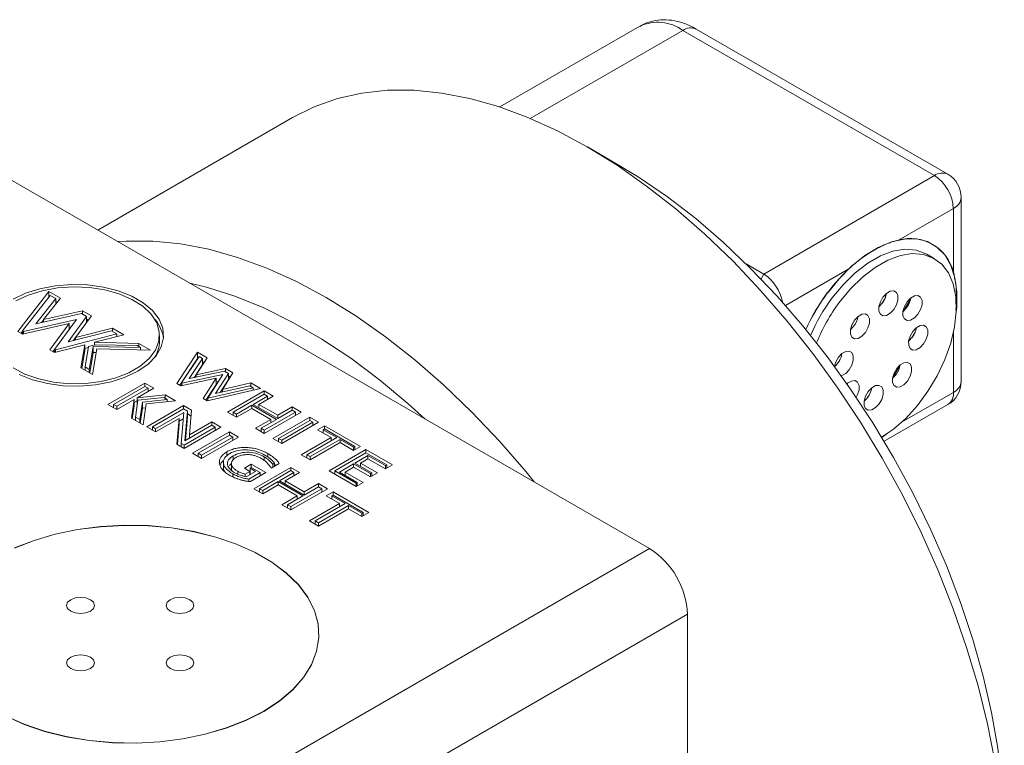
# Model space of a CAD drawing. Header units: inches. Extents: x 0.51 to 8.32, y 1.19 to 8.76.
# Tile 14 of 14: x 5.77 to 7.3, y 6.27 to 7.4. Entities that reach past the tile are written whole.
import ezdxf

# ---------------------------------------------------------------- set-up
doc = ezdxf.new("R2010")
doc.units = ezdxf.units.IN
doc.header["$MEASUREMENT"] = 0

msp = doc.modelspace()

# ---------------------------------------------------------------- linework, layer by layer
at = {"color": 7, "linetype": 'Continuous', "lineweight": 15}
for p, q in [((6.7321, 7.389), (6.5143, 7.2633)), ((7.1898, 7.1566), (6.7988, 7.3824)), ((7.2106, 7.1587), (6.8196, 7.3844)), ((6.192, 7.2468), (5.8895, 7.0721)), ((6.6975, 7.1741), (6.6504, 7.2014)), ((5.6874, 7.1888), (6.7472, 6.577)), ((6.9247, 7.0036), (7.1898, 7.1566)), ((7.2315, 6.8368), (7.2315, 7.1226)), ((7.2193, 7.1056), (7.1342, 7.0565)), ((7.2193, 7.0073), (7.2193, 7.1056)), ((7.1895, 7.0279), (7.1781, 7.0345)), ((6.8972, 7.0194), (6.9247, 7.0036)), ((5.765, 6.9145), (5.8135, 6.9767)), ((5.7725, 6.9153), (5.8155, 6.9704)), ((5.824, 6.9655), (5.7931, 6.9262)), ((5.8315, 6.9663), (5.8052, 6.9328)), ((5.8135, 6.9767), (5.8315, 6.9663)), ((5.8135, 6.9679), (5.8135, 6.9767)), ((5.8155, 6.9704), (5.824, 6.9655)), ((5.824, 6.9568), (5.824, 6.9655)), ((7.1087, 6.9582), (7.1134, 6.9664)), ((7.112, 6.9703), (7.1143, 6.9689)), ((7.112, 6.9703), (7.1143, 6.9689)), ((7.1425, 6.9468), (7.1526, 6.9644)), ((5.824, 6.9611), (5.8264, 6.9598)), ((5.8562, 6.9332), (5.7738, 6.9145)), ((5.7931, 6.9262), (5.8643, 6.9423)), ((5.8052, 6.9328), (5.8658, 6.9465)), ((5.8052, 6.9289), (5.8052, 6.9328)), ((5.8222, 6.8866), (5.8562, 6.9332)), ((5.8721, 6.9378), (5.8432, 6.8981)), ((5.8795, 6.9386), (5.855, 6.9051)), ((5.8643, 6.9423), (5.8721, 6.9378)), ((5.8658, 6.9465), (5.8795, 6.9386)), ((5.8658, 6.9414), (5.8658, 6.9465)), ((5.8721, 6.9285), (5.8721, 6.9378)), ((5.8721, 6.9333), (5.8746, 6.9319)), ((5.8447, 6.9267), (5.7723, 6.9103)), ((5.8052, 6.932), (5.8022, 6.9283)), ((5.8148, 6.8858), (5.8447, 6.9267)), ((5.8447, 6.9174), (5.8447, 6.9267)), ((5.8479, 6.9218), (5.8447, 6.9211)), ((5.855, 6.9051), (5.9122, 6.9197)), ((5.9122, 6.9197), (5.9301, 6.9094)), ((5.9122, 6.9146), (5.9122, 6.9197)), ((7.0613, 6.9243), (7.0661, 6.9325)), ((5.7723, 6.9103), (5.765, 6.9145)), ((5.7701, 6.9116), (5.7725, 6.9146)), ((5.7738, 6.9145), (5.7725, 6.9153)), ((5.7725, 6.9104), (5.7725, 6.9153)), ((5.7738, 6.9107), (5.7738, 6.9145)), ((5.9193, 6.9105), (5.8235, 6.8859)), ((5.8432, 6.8981), (5.9108, 6.9154)), ((5.855, 6.9049), (5.8517, 6.9003)), ((5.855, 6.9011), (5.855, 6.9051)), ((5.9301, 6.9094), (5.8844, 6.8976)), ((5.9108, 6.9154), (5.9193, 6.9105)), ((5.9193, 6.9066), (5.9193, 6.9105)), ((5.9854, 6.8989), (5.9854, 6.9084)), ((7.1548, 6.9047), (7.1599, 6.9135)), ((7.1583, 6.9108), (7.1586, 6.9107)), ((5.8693, 6.8937), (5.8221, 6.8815)), ((5.8631, 6.8579), (5.8693, 6.8937)), ((5.8693, 6.8842), (5.8693, 6.8937)), ((5.8749, 6.8895), (5.8693, 6.8881)), ((5.8696, 6.8593), (5.8751, 6.8912)), ((5.8751, 6.8912), (5.8857, 6.8939)), ((5.8824, 6.8913), (5.8762, 6.8555)), ((5.888, 6.8876), (5.8811, 6.8475)), ((5.9556, 6.8895), (5.8824, 6.8913)), ((5.8824, 6.8818), (5.8824, 6.8913)), ((5.8844, 6.8976), (5.9534, 6.8959)), ((5.8844, 6.8936), (5.8844, 6.8976)), ((5.8857, 6.8939), (5.9507, 6.8924)), ((5.9714, 6.8856), (5.888, 6.8876)), ((5.9507, 6.8924), (5.9556, 6.8895)), ((5.9534, 6.8959), (5.9714, 6.8856)), ((5.9534, 6.8908), (5.9534, 6.8959)), ((5.9556, 6.8859), (5.9556, 6.8895)), ((5.8221, 6.8815), (5.8148, 6.8858)), ((5.8197, 6.883), (5.8222, 6.8864)), ((5.8235, 6.8859), (5.8222, 6.8866)), ((5.8222, 6.8816), (5.8222, 6.8866)), ((5.8235, 6.8819), (5.8235, 6.8859)), ((5.8646, 6.857), (5.8693, 6.8842)), ((5.8824, 6.8818), (5.8769, 6.85)), ((5.887, 6.8817), (5.8824, 6.8818)), ((6.0123, 6.8336), (6.0446, 6.882)), ((6.0169, 6.8309), (6.0446, 6.8725)), ((6.0196, 6.8345), (6.047, 6.8755)), ((6.0524, 6.8724), (6.0317, 6.8411)), ((6.0597, 6.8733), (6.0424, 6.8472)), ((6.0446, 6.882), (6.0597, 6.8733)), ((6.0446, 6.8725), (6.0446, 6.882)), ((6.0446, 6.8725), (6.0448, 6.8723)), ((6.047, 6.8755), (6.0524, 6.8724)), ((6.0524, 6.8629), (6.0524, 6.8724)), ((7.0398, 6.8653), (7.0439, 6.8723)), ((5.8811, 6.8475), (5.8631, 6.8579)), ((5.8762, 6.8555), (5.8696, 6.8593)), ((5.8696, 6.8541), (5.8696, 6.8593)), ((6.0524, 6.8629), (6.039, 6.8426)), ((6.0424, 6.8472), (6.0879, 6.857)), ((6.0524, 6.868), (6.0551, 6.8664)), ((6.0879, 6.857), (6.0996, 6.8502)), ((6.0879, 6.8519), (6.0879, 6.857)), ((7.1249, 6.8419), (7.1356, 6.8604)), ((7.1348, 6.8609), (7.1356, 6.8604)), ((7.1348, 6.8609), (7.1356, 6.8604)), ((7.1356, 6.8604), (7.1367, 6.8624)), ((5.8762, 6.8504), (5.8762, 6.8555)), ((6.0732, 6.8417), (6.0184, 6.83)), ((6.0837, 6.8478), (6.02, 6.8342)), ((6.0317, 6.8411), (6.0863, 6.8528)), ((6.0424, 6.8434), (6.0424, 6.8472)), ((6.053, 6.8101), (6.0732, 6.8417)), ((6.0603, 6.811), (6.0837, 6.8478)), ((6.0924, 6.8493), (6.0725, 6.8179)), ((6.0732, 6.8322), (6.0732, 6.8417)), ((6.0996, 6.8502), (6.0831, 6.8242)), ((6.0863, 6.8528), (6.0924, 6.8493)), ((6.0924, 6.8398), (6.0924, 6.8493)), ((6.0924, 6.8449), (6.0952, 6.8432)), ((5.9051, 6.8011), (5.9624, 6.8342)), ((5.9139, 6.8011), (5.9624, 6.8291)), ((5.9675, 6.8262), (5.919, 6.7982)), ((5.9763, 6.8262), (5.9504, 6.8112)), ((5.9624, 6.8342), (5.9763, 6.8262)), ((5.9624, 6.8291), (5.9624, 6.8342)), ((5.9624, 6.8291), (5.9675, 6.8262)), ((5.9675, 6.821), (5.9675, 6.8262)), ((6.0184, 6.83), (6.0123, 6.8336)), ((6.02, 6.8342), (6.0196, 6.8345)), ((6.0196, 6.8303), (6.0196, 6.8345)), ((6.02, 6.8304), (6.02, 6.8342)), ((6.0575, 6.8075), (6.0732, 6.8322)), ((6.1421, 6.8257), (6.0592, 6.8065)), ((6.131, 6.827), (6.0607, 6.8108)), ((6.0725, 6.8179), (6.1256, 6.8301)), ((6.0767, 6.8368), (6.0732, 6.836)), ((6.0924, 6.8398), (6.0795, 6.8195)), ((6.0831, 6.8242), (6.1271, 6.8344)), ((6.1256, 6.8301), (6.131, 6.827)), ((6.1271, 6.8344), (6.1421, 6.8257)), ((6.1271, 6.8293), (6.1271, 6.8344)), ((6.131, 6.8231), (6.131, 6.827)), ((5.9504, 6.8112), (5.9944, 6.8157)), ((5.9504, 6.8016), (5.9504, 6.8112)), ((5.9519, 6.8077), (5.9922, 6.8119)), ((5.9675, 6.8217), (5.9681, 6.8214)), ((5.9922, 6.8119), (5.9975, 6.8088)), ((5.9944, 6.8157), (6.0104, 6.8065)), ((5.9944, 6.8106), (5.9944, 6.8157)), ((6.0607, 6.8108), (6.0603, 6.811)), ((6.0603, 6.8068), (6.0603, 6.811)), ((6.0607, 6.8069), (6.0607, 6.8108)), ((6.0831, 6.8204), (6.0831, 6.8242)), ((6.091, 6.789), (6.1483, 6.8221)), ((6.0999, 6.789), (6.1483, 6.817)), ((6.1534, 6.814), (6.131, 6.8011)), ((6.1623, 6.814), (6.1398, 6.8011)), ((6.1483, 6.8221), (6.1623, 6.814)), ((6.1483, 6.817), (6.1483, 6.8221)), ((6.1483, 6.817), (6.1534, 6.814)), ((6.1534, 6.8089), (6.1534, 6.814)), ((5.919, 6.7931), (5.9051, 6.8011)), ((5.9133, 6.7964), (5.9139, 6.7967)), ((5.9139, 6.796), (5.9139, 6.8011)), ((5.919, 6.7982), (5.9139, 6.8011)), ((5.9458, 6.8085), (5.919, 6.7931)), ((5.919, 6.7931), (5.919, 6.7982)), ((5.9418, 6.7799), (5.9458, 6.8085)), ((5.943, 6.7792), (5.9458, 6.799)), ((5.9458, 6.799), (5.9458, 6.8085)), ((5.9504, 6.8068), (5.9458, 6.8041)), ((5.9483, 6.7813), (5.9519, 6.8077)), ((5.9504, 6.8016), (5.9511, 6.8017)), ((5.9587, 6.8048), (5.9549, 6.7775)), ((5.9587, 6.7953), (5.9555, 6.772)), ((5.9975, 6.8088), (5.9587, 6.8048)), ((5.9587, 6.7953), (5.9587, 6.8048)), ((5.9637, 6.7958), (5.9587, 6.7953)), ((5.9645, 6.8017), (5.9601, 6.7694)), ((6.0104, 6.8065), (5.9645, 6.8017)), ((5.9655, 6.7662), (6.0228, 6.7993)), ((5.9975, 6.8051), (5.9975, 6.8088)), ((6.0228, 6.7993), (6.0353, 6.7921)), ((6.0228, 6.7942), (6.0228, 6.7993)), ((6.0592, 6.8065), (6.053, 6.8101)), ((6.129, 6.7999), (6.105, 6.7861)), ((6.1672, 6.7778), (6.129, 6.7999)), ((6.129, 6.7948), (6.129, 6.7999)), ((6.131, 6.8011), (6.1692, 6.779)), ((6.1398, 6.7967), (6.1392, 6.7963)), ((6.1398, 6.8011), (6.1692, 6.7841)), ((6.1398, 6.796), (6.1398, 6.8011)), ((6.1534, 6.8096), (6.154, 6.8093)), ((6.1692, 6.7841), (6.1917, 6.7971)), ((6.1917, 6.7971), (6.2056, 6.789)), ((6.1917, 6.792), (6.1917, 6.7971)), ((7.1118, 6.7437), (7.2106, 6.8007)), ((5.9601, 6.7694), (5.9418, 6.7799)), ((5.9549, 6.7775), (5.9483, 6.7813)), ((5.9483, 6.7762), (5.9483, 6.7813)), ((5.9743, 6.7662), (6.0228, 6.7942)), ((6.0232, 6.7886), (5.9794, 6.7633)), ((6.0189, 6.7405), (6.0232, 6.7886)), ((6.0228, 6.7942), (6.0289, 6.7907)), ((6.0289, 6.7907), (6.0248, 6.7444)), ((6.0289, 6.7811), (6.0257, 6.745)), ((6.0289, 6.7811), (6.0289, 6.7907)), ((6.0289, 6.7863), (6.0345, 6.783)), ((6.0353, 6.7921), (6.0319, 6.7536)), ((6.105, 6.781), (6.091, 6.789)), ((6.0993, 6.7842), (6.0999, 6.7846)), ((6.105, 6.7861), (6.0999, 6.789)), ((6.0999, 6.7839), (6.0999, 6.789)), ((6.129, 6.7948), (6.105, 6.781)), ((6.105, 6.781), (6.105, 6.7861)), ((6.1584, 6.7778), (6.129, 6.7948)), ((6.2056, 6.789), (6.1483, 6.7559)), ((6.1968, 6.789), (6.1483, 6.761)), ((6.1615, 6.7483), (6.2188, 6.7814)), ((6.1692, 6.779), (6.1917, 6.792)), ((6.1692, 6.779), (6.1692, 6.7841)), ((6.1917, 6.792), (6.1968, 6.789)), ((6.1968, 6.7839), (6.1968, 6.789)), ((6.1968, 6.7846), (6.1974, 6.7842)), ((6.2188, 6.7814), (6.2327, 6.7734)), ((6.2188, 6.7763), (6.2188, 6.7814)), ((5.9549, 6.7724), (5.9549, 6.7775)), ((5.9794, 6.7582), (5.9655, 6.7662)), ((5.9794, 6.7633), (5.9743, 6.7662)), ((5.9743, 6.7611), (5.9743, 6.7662)), ((6.0161, 6.7794), (5.9794, 6.7582)), ((6.0125, 6.7391), (6.0161, 6.7794)), ((6.0133, 6.7386), (6.0161, 6.7699)), ((6.0161, 6.7699), (6.0161, 6.7794)), ((6.0223, 6.7785), (6.0161, 6.775)), ((6.0809, 6.7658), (6.0236, 6.7327)), ((6.072, 6.7658), (6.0236, 6.7378)), ((6.0248, 6.7444), (6.0669, 6.7687)), ((6.0319, 6.7536), (6.0669, 6.7738)), ((6.0669, 6.7738), (6.0809, 6.7658)), ((6.0669, 6.7687), (6.0669, 6.7738)), ((6.0669, 6.7687), (6.072, 6.7658)), ((6.072, 6.7607), (6.072, 6.7658)), ((6.1344, 6.764), (6.1584, 6.7778)), ((6.1432, 6.764), (6.1672, 6.7778)), ((6.1584, 6.7727), (6.1584, 6.7778)), ((6.159, 6.7731), (6.1584, 6.7734)), ((6.1703, 6.7483), (6.2188, 6.7763)), ((6.2327, 6.7734), (6.1754, 6.7403)), ((6.2239, 6.7734), (6.1754, 6.7454)), ((6.2188, 6.7763), (6.2239, 6.7734)), ((6.2239, 6.7683), (6.2239, 6.7734)), ((6.2239, 6.7689), (6.2245, 6.7686)), ((6.2312, 6.7617), (6.242, 6.768)), ((6.242, 6.768), (6.2978, 6.7358)), ((6.242, 6.7629), (6.242, 6.768)), ((5.9737, 6.7615), (5.9743, 6.7618)), ((5.9794, 6.7582), (5.9794, 6.7633)), ((6.0319, 6.7485), (6.0319, 6.7536)), ((6.0367, 6.7251), (6.094, 6.7582)), ((6.0456, 6.7251), (6.094, 6.7531)), ((6.108, 6.7502), (6.0507, 6.7171)), ((6.0991, 6.7502), (6.0507, 6.7222)), ((6.072, 6.7614), (6.0726, 6.761)), ((6.094, 6.7582), (6.108, 6.7502)), ((6.094, 6.7531), (6.094, 6.7582)), ((6.094, 6.7531), (6.0991, 6.7502)), ((6.0991, 6.7451), (6.0991, 6.7502)), ((6.1483, 6.7559), (6.1344, 6.764)), ((6.1427, 6.7592), (6.1432, 6.7596)), ((6.1432, 6.7589), (6.1432, 6.764)), ((6.1483, 6.761), (6.1432, 6.764)), ((6.1483, 6.7559), (6.1483, 6.761)), ((6.2056, 6.7228), (6.2521, 6.7497)), ((6.2145, 6.7228), (6.2609, 6.7497)), ((6.2521, 6.7497), (6.2312, 6.7617)), ((6.2395, 6.757), (6.24, 6.7573)), ((6.24, 6.7617), (6.242, 6.7629)), ((6.2609, 6.7497), (6.24, 6.7617)), ((6.24, 6.7566), (6.24, 6.7617)), ((6.242, 6.7629), (6.289, 6.7358)), ((6.2521, 6.7446), (6.2521, 6.7497)), ((7.1165, 6.7558), (7.1082, 6.7497)), ((6.0236, 6.7327), (6.0125, 6.7391)), ((6.0236, 6.7378), (6.0189, 6.7405)), ((6.0189, 6.7354), (6.0189, 6.7405)), ((6.0236, 6.7327), (6.0236, 6.7378)), ((6.0991, 6.7457), (6.0997, 6.7454)), ((6.1754, 6.7403), (6.1615, 6.7483)), ((6.1698, 6.7436), (6.1703, 6.7439)), ((6.1754, 6.7454), (6.1703, 6.7483)), ((6.1703, 6.7432), (6.1703, 6.7483)), ((6.1754, 6.7403), (6.1754, 6.7454)), ((6.266, 6.7467), (6.2196, 6.7199)), ((6.266, 6.7416), (6.2196, 6.7148)), ((6.2527, 6.7449), (6.2521, 6.7452)), ((6.287, 6.7347), (6.266, 6.7467)), ((6.266, 6.7416), (6.266, 6.7467)), ((6.287, 6.7296), (6.266, 6.7416)), ((6.2978, 6.7358), (6.287, 6.7296)), ((6.289, 6.7358), (6.287, 6.7347)), ((6.287, 6.7296), (6.287, 6.7347)), ((6.289, 6.7307), (6.289, 6.7358)), ((6.0507, 6.7171), (6.0367, 6.7251)), ((6.045, 6.7204), (6.0456, 6.7207)), ((6.0507, 6.7222), (6.0456, 6.7251)), ((6.0456, 6.72), (6.0456, 6.7251)), ((6.0507, 6.7171), (6.0507, 6.7222)), ((6.0901, 6.721), (6.0901, 6.7273)), ((6.0998, 6.7144), (6.0998, 6.7211)), ((6.1478, 6.714), (6.1478, 6.7197)), ((6.2196, 6.7148), (6.2056, 6.7228)), ((6.2196, 6.7199), (6.2145, 6.7228)), ((6.2145, 6.7177), (6.2145, 6.7228)), ((6.2196, 6.7148), (6.2196, 6.7199)), ((6.249, 6.6978), (6.3063, 6.7309)), ((6.2578, 6.6978), (6.3063, 6.7258)), ((6.289, 6.7314), (6.2895, 6.731)), ((6.3094, 6.7217), (6.289, 6.7099)), ((6.3063, 6.7309), (6.3474, 6.7072)), ((6.3063, 6.7258), (6.3063, 6.7309)), ((6.3063, 6.7258), (6.3385, 6.7072)), ((6.3365, 6.706), (6.3094, 6.7217)), ((6.3094, 6.7166), (6.3094, 6.7217)), ((6.0847, 6.7127), (6.0847, 6.7008)), ((6.0972, 6.7091), (6.0941, 6.7061)), ((6.0972, 6.7103), (6.0972, 6.6984)), ((6.1173, 6.7019), (6.1281, 6.7081)), ((6.1281, 6.7081), (6.1506, 6.6952)), ((6.1281, 6.703), (6.1281, 6.7081)), ((6.1715, 6.7091), (6.1591, 6.7019)), ((6.1642, 6.7099), (6.1614, 6.7083)), ((6.1614, 6.7032), (6.1614, 6.7083)), ((6.1642, 6.7048), (6.1642, 6.7099)), ((6.2139, 6.7181), (6.2145, 6.7184)), ((6.287, 6.7087), (6.265, 6.696)), ((6.287, 6.7036), (6.2738, 6.696)), ((6.3133, 6.6935), (6.287, 6.7087)), ((6.287, 6.7036), (6.287, 6.7087)), ((6.3133, 6.6884), (6.287, 6.7036)), ((6.289, 6.7099), (6.3153, 6.6947)), ((6.2978, 6.7055), (6.2972, 6.7051)), ((6.3094, 6.7166), (6.2978, 6.7099)), ((6.2978, 6.7099), (6.3241, 6.6947)), ((6.2978, 6.7048), (6.2978, 6.7099)), ((6.3365, 6.7009), (6.3094, 6.7166)), ((6.3474, 6.7072), (6.3365, 6.7009)), ((6.3385, 6.7072), (6.3365, 6.706)), ((6.3365, 6.7009), (6.3365, 6.706)), ((6.3385, 6.7021), (6.3385, 6.7072)), ((6.107, 6.6927), (6.107, 6.6971)), ((6.1258, 6.697), (6.1173, 6.7019)), ((6.1187, 6.6928), (6.1258, 6.697)), ((6.1187, 6.689), (6.1187, 6.6928)), ((6.1203, 6.6887), (6.1346, 6.697)), ((6.1417, 6.6952), (6.1242, 6.6851)), ((6.1255, 6.6971), (6.1261, 6.6974)), ((6.1258, 6.6919), (6.1258, 6.697)), ((6.1261, 6.7019), (6.1281, 6.703)), ((6.1346, 6.697), (6.1261, 6.7019)), ((6.1261, 6.6923), (6.1261, 6.7019)), ((6.1264, 6.6922), (6.1261, 6.6923)), ((6.1506, 6.6952), (6.1267, 6.6814)), ((6.1281, 6.703), (6.1417, 6.6952)), ((6.132, 6.6701), (6.1893, 6.7032)), ((6.1408, 6.6701), (6.1893, 6.6981)), ((6.1417, 6.6901), (6.1417, 6.6952)), ((6.1417, 6.6907), (6.1423, 6.6904)), ((6.1944, 6.6952), (6.1719, 6.6822)), ((6.2032, 6.6952), (6.1808, 6.6822)), ((6.1893, 6.7032), (6.2032, 6.6952)), ((6.1893, 6.6981), (6.1893, 6.7032)), ((6.1893, 6.6981), (6.1944, 6.6952)), ((6.1944, 6.6901), (6.1944, 6.6952)), ((6.1944, 6.6907), (6.195, 6.6904)), ((6.2908, 6.6737), (6.249, 6.6978)), ((6.2573, 6.6931), (6.2578, 6.6934)), ((6.2908, 6.6788), (6.2578, 6.6978)), ((6.2578, 6.6927), (6.2578, 6.6978)), ((6.265, 6.696), (6.2928, 6.6799)), ((6.2738, 6.6916), (6.2732, 6.6913)), ((6.2738, 6.696), (6.3017, 6.6799)), ((6.2738, 6.6909), (6.2738, 6.696)), ((6.3241, 6.6947), (6.3133, 6.6884)), ((6.3153, 6.6947), (6.3133, 6.6935)), ((6.3133, 6.6884), (6.3133, 6.6935)), ((6.3153, 6.6896), (6.3153, 6.6947)), ((6.3153, 6.6903), (6.3159, 6.6899)), ((6.3385, 6.7028), (6.3391, 6.7024)), ((6.1242, 6.6817), (6.1242, 6.6851)), ((6.1699, 6.681), (6.1459, 6.6672)), ((6.1699, 6.6759), (6.1459, 6.6621)), ((6.2082, 6.659), (6.1699, 6.681)), ((6.1699, 6.6759), (6.1699, 6.681)), ((6.1993, 6.659), (6.1699, 6.6759)), ((6.1719, 6.6822), (6.2102, 6.6601)), ((6.1808, 6.6778), (6.1802, 6.6774)), ((6.1808, 6.6822), (6.2102, 6.6652)), ((6.1808, 6.6771), (6.1808, 6.6822)), ((6.2102, 6.6652), (6.2326, 6.6782)), ((6.2102, 6.6601), (6.2326, 6.6731)), ((6.2326, 6.6782), (6.2466, 6.6701)), ((6.2326, 6.6731), (6.2326, 6.6782)), ((6.2326, 6.6731), (6.2377, 6.6701)), ((6.3017, 6.6799), (6.2908, 6.6737)), ((6.2928, 6.6799), (6.2908, 6.6788)), ((6.2908, 6.6737), (6.2908, 6.6788)), ((6.2928, 6.6748), (6.2928, 6.6799)), ((6.2928, 6.6755), (6.2934, 6.6752)), ((6.1459, 6.6621), (6.132, 6.6701)), ((6.1402, 6.6654), (6.1408, 6.6657)), ((6.1459, 6.6672), (6.1408, 6.6701)), ((6.1408, 6.665), (6.1408, 6.6701)), ((6.1459, 6.6621), (6.1459, 6.6672)), ((6.1753, 6.6451), (6.1993, 6.659)), ((6.1842, 6.6451), (6.2082, 6.659)), ((6.2466, 6.6701), (6.1893, 6.6371)), ((6.2377, 6.6701), (6.1893, 6.6422)), ((6.1993, 6.6539), (6.1993, 6.659)), ((6.2102, 6.6601), (6.2102, 6.6652)), ((6.2377, 6.665), (6.2377, 6.6701)), ((6.2377, 6.6657), (6.2383, 6.6654)), ((6.2443, 6.659), (6.2551, 6.6652)), ((6.2652, 6.6469), (6.2443, 6.659)), ((6.2531, 6.659), (6.2551, 6.6601)), ((6.274, 6.6469), (6.2531, 6.659)), ((6.2531, 6.6539), (6.2531, 6.659)), ((6.2551, 6.6652), (6.3109, 6.633)), ((6.2551, 6.6601), (6.2551, 6.6652)), ((6.2551, 6.6601), (6.302, 6.633)), ((6.1893, 6.6371), (6.1753, 6.6451)), ((6.1893, 6.6422), (6.1842, 6.6451)), ((6.1842, 6.64), (6.1842, 6.6451)), ((6.1893, 6.6371), (6.1893, 6.6422)), ((6.1999, 6.6542), (6.1993, 6.6545)), ((6.2187, 6.6201), (6.2652, 6.6469)), ((6.2275, 6.6201), (6.274, 6.6469)), ((6.2791, 6.6439), (6.2326, 6.6171)), ((6.2525, 6.6542), (6.2531, 6.6545)), ((6.2652, 6.6418), (6.2652, 6.6469)), ((6.2658, 6.6421), (6.2652, 6.6425)), ((6.3, 6.6319), (6.2791, 6.6439)), ((6.2791, 6.6388), (6.2791, 6.6439)), ((6.1836, 6.6403), (6.1842, 6.6407)), ((6.2791, 6.6388), (6.2326, 6.612)), ((6.3, 6.6268), (6.2791, 6.6388)), ((6.3109, 6.633), (6.3, 6.6268)), ((6.302, 6.633), (6.3, 6.6319)), ((6.3, 6.6268), (6.3, 6.6319)), ((6.302, 6.6279), (6.302, 6.633)), ((6.302, 6.6286), (6.3026, 6.6283)), ((6.2326, 6.612), (6.2187, 6.6201)), ((6.227, 6.6153), (6.2275, 6.6156)), ((6.2326, 6.6171), (6.2275, 6.6201)), ((6.2275, 6.615), (6.2275, 6.6201)), ((6.2326, 6.612), (6.2326, 6.6171)), ((5.7091, 5.9778), (6.7472, 6.577)), ((6.8061, 6.4749), (5.7681, 5.8757)), ((6.8061, 5.9194), (6.8061, 6.4749)), ((6.1372, 6.3185), (6.1473, 6.3243)), ((6.1419, 6.3212), (6.1397, 6.3198))]:
    msp.add_line(p, q, dxfattribs=at)
at = {"color": 8, "linetype": 'Continuous', "lineweight": 15}
for p, q in [((6.7988, 7.3824), (6.5617, 7.2455)), ((7.0569, 7.0119), (6.9582, 6.9549)), ((6.9203, 6.996), (6.9247, 7.0036)), ((7.2193, 6.8198), (7.2193, 6.9128)), ((7.1388, 6.7733), (7.2193, 6.8198)), ((6.1537, 6.719), (6.1537, 6.7246)), ((6.0992, 6.6887), (6.0992, 6.6933))]:
    msp.add_line(p, q, dxfattribs=at)
at = {"color": 7, "linetype": 'Continuous', "lineweight": 15, "flags": 128}
for points in [[(7.2837, 6.2464), (7.2722, 6.3048), (7.2576, 6.3639), (7.2399, 6.4235), (7.2192, 6.4832), (7.1956, 6.5428), (7.1692, 6.6019), (7.1402, 6.6603), (7.1086, 6.7176), (7.0748, 6.7736), (7.0387, 6.8279), (7.0007, 6.8803), (6.9609, 6.9305), (6.9196, 6.9783), (6.8768, 7.0235), (6.8329, 7.0657), (6.7881, 7.1048), (6.7425, 7.1405), (6.6965, 7.1728), (6.6503, 7.2014), (6.6041, 7.2262), (6.558, 7.2471), (6.5125, 7.2639), (6.4677, 7.2765), (6.4238, 7.285), (6.381, 7.2892), (6.3397, 7.2892), (6.2999, 7.2849), (6.2619, 7.2764), (6.2258, 7.2636), (6.192, 7.2468)], [(6.6975, 7.1741), (6.7307, 7.1539), (6.775, 7.1236), (6.8188, 7.0899), (6.8619, 7.0527), (6.9042, 7.0125), (6.9453, 6.9694), (6.985, 6.9235), (7.0232, 6.8753), (7.0596, 6.8249), (7.0941, 6.7726), (7.1263, 6.7188), (7.1563, 6.6636), (7.1837, 6.6074), (7.2084, 6.5505), (7.2304, 6.4932), (7.2495, 6.4359), (7.2655, 6.3788), (7.2785, 6.3223), (7.2882, 6.2666), (7.2948, 6.2121), (7.2981, 6.159), (7.2985, 6.1332)], [(7.0234, 6.9742), (7.0416, 6.9964), (7.0612, 7.016), (7.0817, 7.0323), (7.1026, 7.0449), (7.1232, 7.0536), (7.1432, 7.0581), (7.1619, 7.0582), (7.1789, 7.0541), (7.1937, 7.0457), (7.206, 7.0333), (7.2154, 7.0172), (7.2217, 6.9979), (7.2248, 6.9759), (7.2245, 6.9516), (7.2233, 6.9408)], [(7.0305, 6.966), (7.0478, 6.9871), (7.0665, 7.0054), (7.0861, 7.0205), (7.1059, 7.0318), (7.1254, 7.0391), (7.1441, 7.0421), (7.1613, 7.0408), (7.1767, 7.0352), (7.1781, 7.0345)], [(7.0419, 6.9594), (7.0592, 6.9805), (7.078, 6.9988), (7.0975, 7.0139), (7.1173, 7.0252), (7.1369, 7.0325), (7.1555, 7.0355), (7.1728, 7.0342), (7.1881, 7.0286), (7.2012, 7.0189), (7.2115, 7.0053), (7.2188, 6.9882), (7.2229, 6.9682), (7.2236, 6.9457), (7.221, 6.9215), (7.2151, 6.8963), (7.2061, 6.8707), (7.1942, 6.8455), (7.1798, 6.8214), (7.1633, 6.7992), (7.1452, 6.7794), (7.126, 6.7627), (7.1078, 6.7503)], [(5.7672, 6.8476), (5.788, 6.8394), (5.8112, 6.8335), (5.8358, 6.8301), (5.861, 6.8295), (5.886, 6.8315), (5.91, 6.8361), (5.9321, 6.8432), (5.9515, 6.8525), (5.9677, 6.8638), (5.98, 6.8765), (5.988, 6.8903), (5.9915, 6.9048), (5.9903, 6.9194), (5.9846, 6.9336), (5.9744, 6.9469), (5.9601, 6.959), (5.9422, 6.9693), (5.9213, 6.9775), (5.8982, 6.9834), (5.8736, 6.9868), (5.8484, 6.9874), (5.8233, 6.9854), (5.7994, 6.9808), (5.7773, 6.9737), (5.7578, 6.9644)], [(5.758, 6.8577), (5.7763, 6.848), (5.7976, 6.8406), (5.8208, 6.8355), (5.8454, 6.8332), (5.8702, 6.8335), (5.8945, 6.8366), (5.9173, 6.8422), (5.9379, 6.8503), (5.9555, 6.8604), (5.9694, 6.8723), (5.9792, 6.8855), (5.9845, 6.8995), (5.9851, 6.9138), (5.981, 6.928), (5.9723, 6.9414), (5.9593, 6.9537), (5.9426, 6.9643), (5.9227, 6.9729), (5.9004, 6.9792), (5.8764, 6.9829), (5.8516, 6.9839), (5.8269, 6.9822), (5.8032, 6.9778), (5.7814, 6.9709), (5.7622, 6.9618)], [(7.1099, 6.9677), (7.1154, 6.9735), (7.1213, 6.9769), (7.1267, 6.9774), (7.1309, 6.975), (7.1331, 6.9701), (7.1331, 6.9633), (7.1309, 6.9557), (7.1267, 6.9485), (7.1213, 6.9427), (7.1154, 6.9393), (7.1099, 6.9388), (7.1058, 6.9412), (7.1035, 6.9462), (7.1035, 6.953), (7.1058, 6.9605), (7.1099, 6.9677)], [(7.1474, 6.9605), (7.1529, 6.9662), (7.1588, 6.9696), (7.1642, 6.9702), (7.1684, 6.9678), (7.1706, 6.9628), (7.1706, 6.956), (7.1684, 6.9484), (7.1642, 6.9412), (7.1588, 6.9355), (7.1529, 6.9321), (7.1475, 6.9315), (7.1433, 6.9339), (7.141, 6.9389), (7.141, 6.9457), (7.1433, 6.9533), (7.1474, 6.9605)], [(7.1035, 6.9529), (7.1036, 6.9529), (7.109, 6.9587)], [(7.141, 6.9456), (7.1411, 6.9457), (7.1465, 6.9514)], [(7.0657, 6.932), (7.0711, 6.9378), (7.077, 6.9412), (7.0825, 6.9417), (7.0866, 6.9393), (7.0889, 6.9343), (7.0889, 6.9275), (7.0866, 6.92), (7.0825, 6.9128), (7.077, 6.907), (7.0712, 6.9036), (7.0657, 6.9031), (7.0616, 6.9055), (7.0593, 6.9105), (7.0593, 6.9173), (7.0616, 6.9248), (7.0657, 6.932)], [(7.0593, 6.9172), (7.0594, 6.9172), (7.0648, 6.923)], [(7.1563, 6.9145), (7.1617, 6.9202), (7.1676, 6.9236), (7.173, 6.9242), (7.1772, 6.9218), (7.1794, 6.9168), (7.1794, 6.91), (7.1772, 6.9024), (7.173, 6.8952), (7.1676, 6.8895), (7.1617, 6.8861), (7.1563, 6.8855), (7.1521, 6.8879), (7.1499, 6.8929), (7.1498, 6.8997), (7.1521, 6.9073), (7.1563, 6.9145)], [(7.1498, 6.8996), (7.1499, 6.8997), (7.1554, 6.9054)], [(7.0344, 6.8603), (7.0365, 6.8671), (7.0407, 6.8743)], [(7.0407, 6.8743), (7.0461, 6.88), (7.052, 6.8834), (7.0574, 6.884), (7.0616, 6.8816), (7.0638, 6.8766), (7.0638, 6.8698), (7.0616, 6.8622), (7.0574, 6.855), (7.052, 6.8492), (7.0461, 6.8458), (7.0451, 6.8455)], [(7.1312, 6.8567), (7.1367, 6.8625), (7.1425, 6.8659), (7.148, 6.8664), (7.1521, 6.864), (7.1544, 6.859), (7.1544, 6.8522), (7.1521, 6.8447), (7.148, 6.8374), (7.1425, 6.8317), (7.1367, 6.8283), (7.1312, 6.8278), (7.1271, 6.8302), (7.1248, 6.8351), (7.1248, 6.8419), (7.1271, 6.8495), (7.1312, 6.8567)], [(7.1303, 6.8476), (7.1345, 6.8549), (7.1367, 6.8624)], [(7.1249, 6.8419), (7.1249, 6.8419), (7.1303, 6.8476)], [(7.0539, 6.8332), (7.0549, 6.834), (7.0608, 6.8374), (7.0662, 6.838), (7.0704, 6.8356), (7.0727, 6.8306), (7.0727, 6.8238), (7.0704, 6.8162), (7.0683, 6.8122)], [(7.0546, 6.8321), (7.055, 6.834), (7.055, 6.8341)], [(7.087, 6.821), (7.0924, 6.8268), (7.0983, 6.8302), (7.1037, 6.8307), (7.1079, 6.8283), (7.1102, 6.8233), (7.1102, 6.8165), (7.1079, 6.8089), (7.1038, 6.8017), (7.0983, 6.796), (7.0924, 6.7926), (7.087, 6.7921), (7.0828, 6.7945), (7.0806, 6.7994), (7.0806, 6.8062), (7.0828, 6.8138), (7.087, 6.821)], [(7.0806, 6.8061), (7.0806, 6.8062), (7.0861, 6.8119)], [(5.7459, 6.317), (5.775, 6.304), (5.8067, 6.2932), (5.8405, 6.2847), (5.8759, 6.2788), (5.9123, 6.2755), (5.9491, 6.2748), (5.9858, 6.2768), (6.0217, 6.2814), (6.0564, 6.2886), (6.0892, 6.2983), (6.1197, 6.3103), (6.1473, 6.3243), (6.1717, 6.3403), (6.1924, 6.3579), (6.2091, 6.3768), (6.2216, 6.3968), (6.2296, 6.4176), (6.2331, 6.4387), (6.2319, 6.46), (6.2262, 6.481), (6.2159, 6.5014), (6.2012, 6.5209), (6.1825, 6.5392), (6.1599, 6.556), (6.1339, 6.5711), (6.1048, 6.5841), (6.0731, 6.5949), (6.0392, 6.6034), (6.0039, 6.6093), (5.9675, 6.6126), (5.9307, 6.6133), (5.894, 6.6113), (5.858, 6.6067), (5.8234, 6.5995), (5.7906, 6.5898), (5.7601, 6.5779)], [(5.7601, 6.5776), (5.7906, 6.5895), (5.8234, 6.5992), (5.858, 6.6064), (5.894, 6.611), (5.9307, 6.613), (5.9675, 6.6124), (6.0039, 6.609), (6.0392, 6.6031), (6.0731, 6.5947), (6.1048, 6.5838), (6.1339, 6.5708), (6.1599, 6.5558), (6.1825, 6.539), (6.2012, 6.5207), (6.2159, 6.5011), (6.2262, 6.4807), (6.2319, 6.4597), (6.2331, 6.4385), (6.2296, 6.4173), (6.2216, 6.3965), (6.2091, 6.3765), (6.1924, 6.3576), (6.1717, 6.34), (6.1473, 6.324)], [(5.8473, 6.4975), (5.8426, 6.4935), (5.8409, 6.4887), (5.8426, 6.4839), (5.8473, 6.4798), (5.8543, 6.4771), (5.8626, 6.4762), (5.8709, 6.4771), (5.8779, 6.4798), (5.8826, 6.4839), (5.8842, 6.4887), (5.8826, 6.4935), (5.8779, 6.4975), (5.8709, 6.5002), (5.8626, 6.5012), (5.8543, 6.5002), (5.8473, 6.4975)], [(6.0019, 6.4975), (5.9972, 6.4935), (5.9955, 6.4887), (5.9972, 6.4839), (6.0019, 6.4798), (6.0089, 6.4771), (6.0172, 6.4762), (6.0255, 6.4771), (6.0325, 6.4798), (6.0372, 6.4839), (6.0389, 6.4887), (6.0372, 6.4935), (6.0325, 6.4975), (6.0255, 6.5002), (6.0172, 6.5012), (6.0089, 6.5002), (6.0019, 6.4975)], [(5.8473, 6.4083), (5.8426, 6.4042), (5.8409, 6.3994), (5.8426, 6.3946), (5.8473, 6.3906), (5.8543, 6.3879), (5.8626, 6.3869), (5.8709, 6.3879), (5.8779, 6.3906), (5.8826, 6.3946), (5.8842, 6.3994), (5.8826, 6.4042), (5.8779, 6.4083), (5.8709, 6.411), (5.8626, 6.4119), (5.8543, 6.411), (5.8473, 6.4083)], [(6.0019, 6.4083), (5.9972, 6.4042), (5.9955, 6.3994), (5.9972, 6.3946), (6.0019, 6.3906), (6.0089, 6.3879), (6.0172, 6.3869), (6.0255, 6.3879), (6.0325, 6.3906), (6.0372, 6.3946), (6.0389, 6.3994), (6.0372, 6.4042), (6.0325, 6.4083), (6.0255, 6.411), (6.0172, 6.4119), (6.0089, 6.411), (6.0019, 6.4083)], [(6.1473, 6.324), (6.1197, 6.31), (6.0892, 6.298), (6.0564, 6.2884), (6.0217, 6.2812), (5.9858, 6.2765), (5.9491, 6.2745), (5.9123, 6.2752), (5.8759, 6.2785), (5.8405, 6.2845), (5.8067, 6.2929), (5.775, 6.3037), (5.7459, 6.3168)]]:
    msp.add_lwpolyline(points, dxfattribs=at)
at = {"color": 8, "linetype": 'Continuous', "lineweight": 15, "flags": 128}
for points in [[(5.9209, 7.054), (5.9338, 7.0549), (5.9751, 7.0549), (6.0179, 7.0507), (6.0618, 7.0422), (6.1066, 7.0295), (6.1522, 7.0127), (6.1982, 6.9919), (6.2444, 6.9671), (6.2907, 6.9385), (6.3367, 6.9062), (6.3822, 6.8705), (6.427, 6.8314), (6.4709, 6.7892), (6.5137, 6.744), (6.5551, 6.6962), (6.5679, 6.6805)], [(6.3976, 6.7788), (6.3714, 6.8025), (6.3273, 6.8393), (6.2826, 6.8727), (6.2375, 6.9026), (6.1924, 6.9286), (6.1473, 6.9509), (6.1026, 6.9691), (6.0585, 6.9832), (6.0323, 6.9897)]]:
    msp.add_lwpolyline(points, dxfattribs=at)
at = {"color": 8, "linetype": 'Continuous', "lineweight": 15}
for centre, radius, start, end in [((6.7597, 7.3279), 0.0671, 54.3824, 114.3072), ((6.811, 7.3653), 0.021, 65.6924, 125.6181), ((7.202, 7.1396), 0.021, 65.6924, 125.6181), ((7.2106, 7.1247), 0.021, 294.3746, 354.3052), ((7.2106, 6.8389), 0.021, 294.3746, 354.3052), ((7.1995, 6.8173), 0.02, 304.0574, 7.2547)]:
    msp.add_arc(centre, radius, start, end, dxfattribs=at)
at = {"color": 7, "linetype": 'Continuous', "lineweight": 15}
for centre, radius, start, end in [((7.1553, 7.1027), 0.064, 2.6055, 57.3946), ((7.1898, 7.1226), 0.0417, 0, 60.0027), ((7.1526, 6.99), 0.0689, 14.5212, 105.468), ((7.2668, 6.7924), 0.3037, 133.732, 155.6917), ((6.8891, 6.9487), 0.0654, 10.2395, 57.0342), ((7.2769, 6.7866), 0.3154, 143.4967, 155.461), ((7.2585, 6.7972), 0.2838, 143.4868, 156.934), ((7.0825, 6.979), 0.0334, 322.6042, 350.6886), ((7.1201, 6.9717), 0.0333, 322.569, 350.7238), ((7.2695, 6.7908), 0.2833, 143.4786, 158.0681), ((5.9371, 6.8969), 0.0548, 7.0692, 41.1057), ((7.0383, 6.9432), 0.0333, 322.569, 350.7241), ((7.1289, 6.9257), 0.0333, 322.5715, 350.7219), ((5.9368, 6.8997), 0.0486, 328.6611, 359.0955), ((7.0125, 6.8857), 0.0341, 310.679, 350.5191), ((7.0596, 6.8322), 0.0333, 322.569, 350.7238), ((7.1898, 6.8368), 0.0417, 299.9973, 360), ((6.6782, 6.4691), 0.1281, 2.6054, 57.3946)]:
    msp.add_arc(centre, radius, start, end, dxfattribs=at)
for points, knots in [([(6.8196, 7.3844), (6.816, 7.3864), (6.8066, 7.3915), (6.791, 7.3968), (6.7732, 7.3994), (6.7561, 7.3982), (6.7423, 7.3946), (6.7351, 7.3902), (6.7326, 7.3886)], [0, 0, 0, 0, 0.130721, 0.337861, 0.533959, 0.721208, 0.90347, 1, 1, 1, 1]), ([(7.1342, 7.0565), (7.1276, 7.0546), (7.1142, 7.0507), (7.0942, 7.0402), (7.075, 7.0278), (7.063, 7.0172), (7.0569, 7.0119)], [0, 0, 0, 0, 0.256019, 0.518821, 0.75725, 1, 1, 1, 1]), ([(7.2232, 6.9478), (7.2235, 6.9545), (7.2243, 6.9686), (7.2234, 6.9888), (7.2207, 7.0011), (7.2193, 7.0073)], [0, 0, 0, 0, 0.307629, 0.650706, 1, 1, 1, 1]), ([(6.0901, 6.7273), (6.0921, 6.7285), (6.0955, 6.7301), (6.1005, 6.7318), (6.1043, 6.7328), (6.1082, 6.7335), (6.1123, 6.734), (6.1165, 6.7342), (6.1209, 6.7341), (6.1253, 6.7338), (6.1296, 6.7333), (6.1339, 6.7324), (6.138, 6.7314), (6.1421, 6.7301), (6.1475, 6.7279), (6.1513, 6.726), (6.1537, 6.7246)], [0, 0, 0, 0, 0.123719, 0.182461, 0.240216, 0.297686, 0.355518, 0.414663, 0.475479, 0.537402, 0.599228, 0.661501, 0.724795, 0.789821, 0.857182, 1, 1, 1, 1]), ([(6.0948, 6.6907), (6.0924, 6.6921), (6.0891, 6.6942), (6.0855, 6.6973), (6.0832, 6.6997), (6.0814, 6.7021), (6.08, 6.7046), (6.079, 6.7071), (6.0785, 6.7096), (6.0784, 6.7121), (6.0787, 6.7146), (6.0795, 6.7169), (6.0807, 6.7192), (6.0824, 6.7214), (6.0852, 6.7242), (6.088, 6.7261), (6.0901, 6.7273)], [0, 0, 0, 0, 0.141869, 0.208978, 0.274048, 0.337548, 0.400137, 0.462511, 0.525043, 0.586611, 0.64613, 0.704289, 0.761832, 0.819392, 0.877835, 1, 1, 1, 1]), ([(6.1043, 6.7185), (6.1031, 6.7178), (6.1014, 6.7167), (6.0997, 6.715), (6.0986, 6.7137), (6.0979, 6.7124), (6.0974, 6.711), (6.0972, 6.7096), (6.0973, 6.7082), (6.0976, 6.7067), (6.0981, 6.7052), (6.099, 6.7038), (6.1001, 6.7024), (6.1014, 6.701), (6.1036, 6.6992), (6.1055, 6.6979), (6.107, 6.6971)], [0, 0, 0, 0, 0.124572, 0.183682, 0.241258, 0.298683, 0.356524, 0.415163, 0.475316, 0.536501, 0.597532, 0.659708, 0.723123, 0.788223, 0.855593, 1, 1, 1, 1]), ([(6.1434, 6.7172), (6.1418, 6.7181), (6.1394, 6.7193), (6.1359, 6.7207), (6.1333, 6.7215), (6.1307, 6.7222), (6.1281, 6.7227), (6.1255, 6.723), (6.1229, 6.7231), (6.1203, 6.723), (6.1177, 6.7228), (6.1153, 6.7225), (6.1129, 6.722), (6.1106, 6.7214), (6.1076, 6.7203), (6.1056, 6.7193), (6.1043, 6.7185)], [0, 0, 0, 0, 0.150264, 0.219579, 0.285989, 0.349388, 0.410849, 0.471078, 0.530908, 0.589788, 0.647234, 0.704064, 0.760866, 0.818282, 0.876686, 1, 1, 1, 1]), ([(6.1537, 6.7246), (6.1558, 6.7234), (6.1586, 6.7216), (6.1621, 6.7191), (6.1645, 6.7172), (6.1666, 6.7152), (6.1691, 6.7125), (6.1707, 6.7105), (6.1715, 6.7091)], [0, 0, 0, 0, 0.264961, 0.392642, 0.518121, 0.640856, 0.762027, 1, 1, 1, 1]), ([(6.0802, 6.7069), (6.0804, 6.7081), (6.0808, 6.7108), (6.0839, 6.7129), (6.0856, 6.714)], [0, 0, 0, 0, 0.438049, 1, 1, 1, 1]), ([(6.1591, 6.7019), (6.1582, 6.7034), (6.1567, 6.7056), (6.1544, 6.7084), (6.1525, 6.7104), (6.1505, 6.7122), (6.1476, 6.7146), (6.1451, 6.7162), (6.1434, 6.7172)], [0, 0, 0, 0, 0.267069, 0.395285, 0.520111, 0.643021, 0.763388, 1, 1, 1, 1]), ([(6.1642, 6.7076), (6.1646, 6.7074), (6.1653, 6.7069), (6.1658, 6.7063), (6.1661, 6.7059)], [0, 0, 0, 0, 0.445655, 1, 1, 1, 1]), ([(6.0865, 6.6972), (6.0854, 6.6987), (6.0842, 6.7002), (6.0848, 6.7018), (6.0848, 6.7019)], [0, 0, 0, 0, 0.920261, 1, 1, 1, 1]), ([(6.1267, 6.6814), (6.1255, 6.6814), (6.1236, 6.6814), (6.1212, 6.6817), (6.1192, 6.682), (6.1172, 6.6824), (6.1151, 6.6829), (6.1129, 6.6834), (6.1099, 6.6843), (6.1063, 6.6855), (6.1008, 6.6876), (6.0971, 6.6894), (6.0948, 6.6907)], [0, 0, 0, 0, 0.098083, 0.150734, 0.20644, 0.264926, 0.326414, 0.391868, 0.460199, 0.59882, 0.73459, 1, 1, 1, 1]), ([(6.1242, 6.6851), (6.122, 6.6852), (6.1179, 6.686), (6.1087, 6.6886), (6.1027, 6.6912), (6.0992, 6.6933)], [0.0898823, 0.0898823, 0.0898823, 0.0898823, 0.3174255, 0.5449687, 1.0000551, 1.0000551, 1.0000551, 1.0000551]), ([(6.1026, 6.6945), (6.1051, 6.6931), (6.1094, 6.6912), (6.1162, 6.6895), (6.1188, 6.689), (6.1203, 6.6887)], [0.00273, 0.00273, 0.00273, 0.00273, 0.644792, 0.965823, 1.286854, 1.286854, 1.286854, 1.286854]), ([(6.107, 6.6971), (6.1086, 6.6962), (6.1122, 6.6945), (6.1164, 6.6933), (6.1187, 6.6928)], [0, 0, 0, 0, 0.487191, 1, 1, 1, 1])]:
    msp.add_open_spline(points, degree=3, knots=knots, dxfattribs=at)
for points in [[(6.0992, 6.6933), (6.0955, 6.6954), (6.0886, 6.7004), (6.084, 6.709), (6.0852, 6.7178), (6.091, 6.7227), (6.0945, 6.7247)], [(6.0998, 6.7211), (6.0968, 6.7193), (6.0917, 6.7151), (6.0902, 6.707), (6.0945, 6.6999), (6.0996, 6.6962), (6.1026, 6.6945)], [(6.0945, 6.7247), (6.098, 6.7268), (6.1067, 6.7302), (6.122, 6.731), (6.1369, 6.7283), (6.1455, 6.7242), (6.1493, 6.7221)], [(6.1478, 6.7197), (6.1448, 6.7215), (6.1384, 6.7246), (6.1248, 6.7273), (6.1106, 6.726), (6.103, 6.7229), (6.0998, 6.7211)], [(6.1614, 6.7083), (6.158, 6.7125), (6.1535, 6.7165), (6.1478, 6.7197)], [(6.1493, 6.7221), (6.1554, 6.7186), (6.1607, 6.7144), (6.1642, 6.7099)]]:
    msp.add_open_spline(points, degree=3, dxfattribs=at)

doc.saveas('drawing.dxf')
